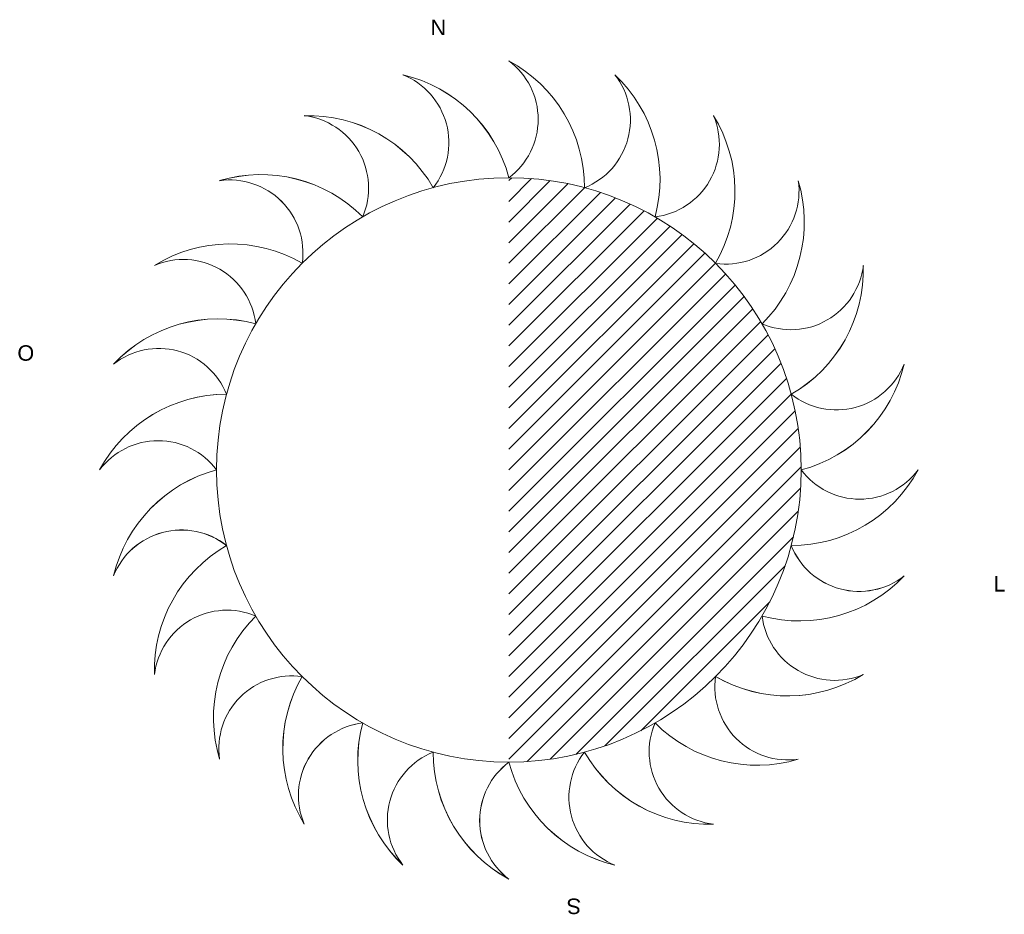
# Model space of a CAD drawing. Header units: metres. Extents: x -33 to 1508, y -379 to 284.
# Tile 129 of 129: x 1278 to 1297, y 267 to 284. Entities that reach past the tile are written whole.
import ezdxf

# ---------------------------------------------------------------- set-up
doc = ezdxf.new("R2010")
doc.units = ezdxf.units.M
doc.layers.add('AR-SIMB', color=50, linetype='Continuous', lineweight=9)
doc.layers.add('Planta de situação_dwg', color=252, linetype='Continuous', lineweight=9)
doc.styles.add('Arial', font='arial.ttf', dxfattribs={"height": 0.3})

# ---------------------------------------------------------------- blocks, each defined once
blk = doc.blocks.new('Planta de situação_dwg_Norte Sol-1544815-PLANTA DE SITUAÇÃO')
at = {"layer": 'AR-SIMB'}
for p, q in [((5395.235, 280.856), (5395.292, 280.912)), ((5395.235, 280.455), (5395.676, 280.895)), ((5395.235, 280.054), (5396.037, 280.856)), ((5395.235, 279.653), (5396.378, 280.796)), ((5395.235, 279.253), (5396.702, 280.719)), ((5395.235, 278.852), (5397.011, 280.627)), ((5395.235, 278.451), (5397.305, 280.521)), ((5395.235, 278.051), (5397.587, 280.402)), ((5395.235, 277.65), (5397.856, 280.271)), ((5395.235, 277.249), (5398.113, 280.127)), ((5395.235, 276.849), (5398.36, 279.973)), ((5395.235, 276.448), (5398.596, 279.809)), ((5395.235, 276.047), (5398.822, 279.633)), ((5395.235, 275.647), (5399.037, 279.448)), ((5395.235, 275.246), (5399.242, 279.253)), ((5395.235, 274.845), (5399.438, 279.047)), ((5395.235, 274.444), (5399.623, 278.832)), ((5395.235, 274.044), (5399.798, 278.607)), ((5395.235, 273.643), (5399.963, 278.371)), ((5395.235, 273.242), (5400.117, 278.124)), ((5395.235, 272.841), (5400.26, 277.866)), ((5395.235, 272.441), (5400.391, 277.597)), ((5395.235, 272.04), (5400.511, 277.315)), ((5395.235, 271.639), (5400.617, 277.021)), ((5395.235, 271.239), (5400.709, 276.713)), ((5395.235, 270.838), (5400.786, 276.389)), ((5395.235, 270.437), (5400.845, 276.047)), ((5395.235, 270.037), (5400.885, 275.686)), ((5395.235, 269.636), (5400.902, 275.303)), ((5395.59, 269.59), (5400.891, 274.891)), ((5396.037, 269.636), (5400.845, 274.444)), ((5396.531, 269.729), (5400.752, 273.951)), ((5397.095, 269.893), (5400.588, 273.386)), ((5397.791, 270.188), (5400.293, 272.69)), ((5399.238, 271.234), (5399.247, 271.243))]:
    blk.add_line(p, q, dxfattribs=at)
for centre, radius, start, end in [((5393.912, 280.723), 2.79, 359.9151, 61.6902), ((5394.385, 282.046), 1.417, 306.87, 53.1301), ((5394.385, 282.046), 1.417, 306.87, 53.1301), ((5393.913, 280.724), 2.789, 359.911, 61.7003), ((5392.541, 280.195), 2.789, 14.9168, 76.7028), ((5392.654, 281.594), 1.417, 321.87, 68.1301), ((5392.654, 281.594), 1.417, 321.87, 68.1301), ((5392.54, 280.195), 2.789, 14.9111, 76.7003), ((5396.174, 282.034), 1.417, 291.872, 38.1283), ((5396.174, 282.034), 1.417, 291.87, 38.13), ((5395.376, 280.879), 2.789, 344.9104, 46.6993), ((5395.376, 280.879), 2.789, 344.911, 46.7003), ((5391.352, 279.33), 2.787, 29.8952, 91.7179), ((5391.099, 280.71), 1.417, 336.87, 83.1301), ((5391.099, 280.71), 1.417, 336.87, 83.1301), ((5391.351, 279.329), 2.789, 29.9111, 91.7003), ((5397.899, 281.56), 1.417, 276.87, 23.13), ((5397.899, 281.56), 1.417, 276.87, 23.13), ((5396.83, 280.651), 2.788, 329.9089, 31.7014), ((5396.829, 280.651), 2.789, 329.911, 31.7003), ((5395.235, 275.246), 5.667, 90, 270), ((5390.427, 278.186), 2.787, 44.8898, 106.7238), ((5390.427, 278.185), 2.789, 44.9111, 106.7), ((5389.826, 279.453), 1.417, 351.8767, 98.1308), ((5389.826, 279.453), 1.417, 351.87, 98.1301), ((5395.235, 275.246), 5.667, 0, 90), ((5399.443, 280.655), 1.417, 261.87, 8.13), ((5399.443, 280.655), 1.417, 261.87, 8.13), ((5398.175, 280.054), 2.788, 314.9066, 16.7046), ((5398.174, 280.054), 2.789, 314.911, 16.7003), ((5389.83, 276.84), 2.789, 59.9123, 121.6965), ((5389.83, 276.84), 2.789, 59.9111, 121.7), ((5388.921, 277.91), 1.417, 6.8712, 113.1301), ((5388.921, 277.91), 1.417, 6.8699, 113.13), ((5400.7, 279.382), 1.417, 246.87, 353.13), ((5400.7, 279.382), 1.417, 246.87, 353.13), ((5399.319, 279.13), 2.788, 299.9058, 1.7059), ((5399.318, 279.13), 2.789, 299.911, 1.7003), ((5389.602, 275.387), 2.788, 74.9083, 136.7114), ((5389.602, 275.387), 2.789, 74.9111, 136.7), ((5388.447, 276.185), 1.417, 21.8699, 128.13), ((5388.447, 276.185), 1.417, 21.8699, 128.13), ((5401.584, 277.827), 1.417, 231.87, 338.13), ((5401.584, 277.827), 1.417, 231.87, 338.13), ((5400.185, 277.94), 2.788, 284.9048, 346.71), ((5400.185, 277.941), 2.789, 284.911, 346.7), ((5389.758, 273.923), 2.79, 89.9178, 151.687), ((5389.757, 273.923), 2.789, 89.9111, 151.7), ((5388.435, 274.396), 1.417, 36.8699, 143.13), ((5388.435, 274.396), 1.417, 36.8699, 143.13), ((5390.287, 272.55), 2.79, 104.9254, 166.6893), ((5390.286, 272.551), 2.789, 104.911, 166.7), ((5395.235, 275.246), 5.667, 270, 0), ((5400.713, 276.568), 2.789, 269.9149, 331.7029), ((5400.713, 276.568), 2.789, 269.911, 331.7), ((5402.036, 276.096), 1.417, 216.87, 323.13), ((5402.036, 276.096), 1.417, 216.87, 323.13), ((5388.887, 272.664), 1.417, 51.8813, 158.1272), ((5388.887, 272.665), 1.417, 51.8699, 158.13), ((5391.152, 271.362), 2.789, 119.9105, 181.7054), ((5391.152, 271.362), 2.789, 119.911, 181.7), ((5402.024, 274.306), 1.417, 201.8669, 308.1416), ((5402.024, 274.307), 1.417, 201.87, 308.13), ((5400.869, 275.105), 2.789, 254.909, 316.7007), ((5400.869, 275.105), 2.789, 254.911, 316.7), ((5389.771, 271.109), 1.417, 66.8853, 173.1245), ((5389.771, 271.109), 1.417, 66.8699, 173.13), ((5392.297, 270.437), 2.789, 134.9123, 196.6992), ((5392.297, 270.437), 2.789, 134.911, 196.7), ((5401.55, 272.582), 1.417, 186.87, 293.13), ((5401.55, 272.582), 1.417, 186.87, 293.13), ((5391.028, 269.836), 1.417, 81.8753, 188.1278), ((5391.028, 269.836), 1.417, 81.8699, 188.13), ((5400.641, 273.653), 2.79, 239.9235, 301.6931), ((5400.641, 273.652), 2.789, 239.911, 301.7), ((5393.642, 269.84), 2.789, 149.9133, 211.6984), ((5393.641, 269.841), 2.789, 149.911, 211.7), ((5400.645, 271.038), 1.417, 171.87, 278.13), ((5400.645, 271.038), 1.417, 171.87, 278.13), ((5392.572, 268.931), 1.417, 96.8816, 203.1241), ((5392.571, 268.931), 1.417, 96.8699, 203.13), ((5395.095, 269.612), 2.79, 164.915, 226.6938), ((5395.095, 269.612), 2.789, 164.911, 226.7), ((5399.372, 269.781), 1.417, 156.8674, 263.1289), ((5399.372, 269.781), 1.417, 156.87, 263.13), ((5400.044, 272.307), 2.789, 224.9124, 286.6964), ((5400.044, 272.307), 2.789, 224.911, 286.7), ((5394.296, 268.457), 1.417, 111.8707, 218.1305), ((5394.296, 268.457), 1.417, 111.87, 218.13), ((5396.557, 269.767), 2.788, 179.9081, 241.7072), ((5396.557, 269.767), 2.789, 179.911, 241.7), ((5397.816, 268.897), 1.417, 141.87, 248.13), ((5397.816, 268.897), 1.417, 141.87, 248.13), ((5399.12, 271.163), 2.79, 209.9212, 271.6912), ((5399.119, 271.163), 2.789, 209.911, 271.7), ((5396.086, 268.445), 1.417, 126.8755, 233.1257), ((5396.085, 268.445), 1.417, 126.87, 233.13), ((5397.931, 270.297), 2.79, 194.917, 256.6861), ((5397.93, 270.297), 2.789, 194.911, 256.7)]:
    blk.add_arc(centre, radius, start, end, dxfattribs=at)
at = {"layer": 'AR-SIMB', "color": 7, "char_height": 0.3, "attachment_point": 1, "line_spacing_factor": 0.938532, "style": 'Arial'}
for s, insert, width, rotation in [('N', (5393.715, 283.978), 0.35844, 0), ('O', (5386.032, 277.364), 0.38771, 180), ('S', (5396.637, 266.633), 0.33284, 180)]:
    blk.add_mtext(s, dxfattribs=dict(at, insert=insert, width=width, rotation=rotation))
at = {"layer": 'AR-SIMB', "color": 7, "insert": (5404.63, 273.188), "char_height": 0.3, "width": 0.27798, "attachment_point": 1, "line_spacing_factor": 0.938532, "style": 'Arial'}
blk.add_mtext('L', dxfattribs=at)
blk = doc.blocks.new('Planta de situação_dwg-1544808-PLANTA DE SITUAÇÃO')
blk.add_blockref('Planta de situação_dwg_Norte Sol-1544815-PLANTA DE SITUAÇÃO', (0, 0))

msp = doc.modelspace()

# ---------------------------------------------------------------- block references
at = {"layer": 'Planta de situação_dwg', "color": 50}
msp.add_blockref('Planta de situação_dwg-1544808-PLANTA DE SITUAÇÃO', (-4107.953, 0), dxfattribs=at)

doc.saveas('drawing.dxf')
